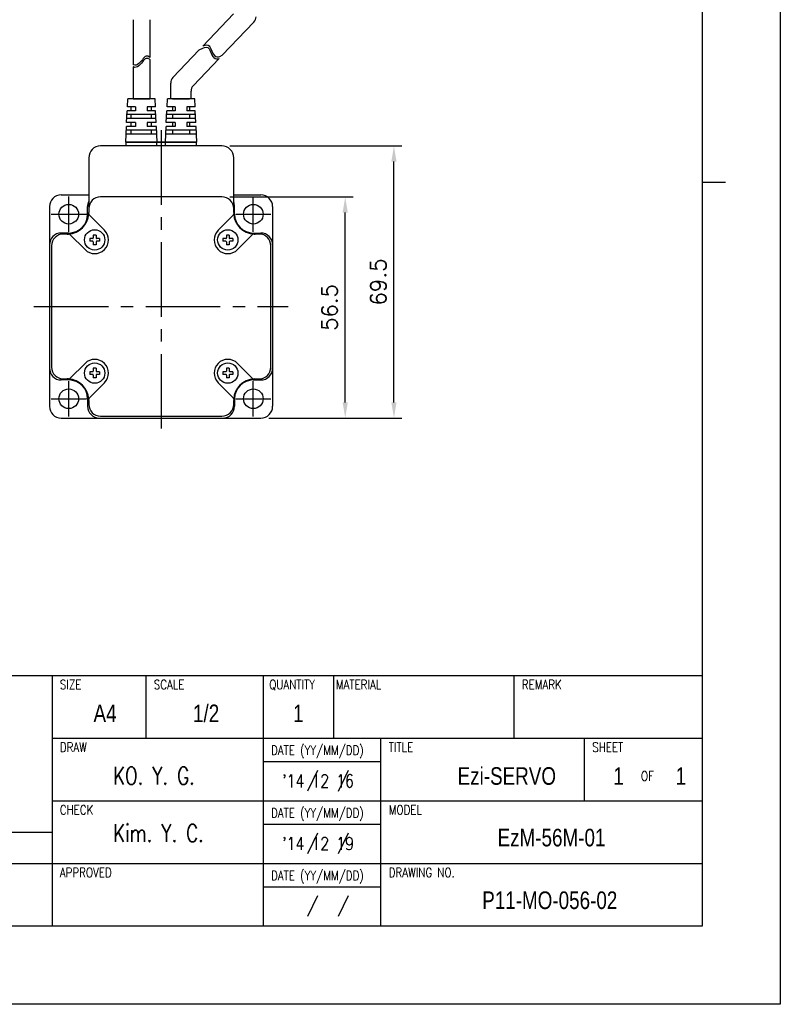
# Model space of a CAD drawing. Header units: millimetres. Extents: x 0 to 594, y 0 to 420.
# Tile 3 of 4: x 400 to 594, y 0 to 251. Entities that reach past the tile are written whole.
import ezdxf

# ---------------------------------------------------------------- set-up
doc = ezdxf.new("R2010")
doc.units = ezdxf.units.MM
doc.header["$PDSIZE"] = -1
doc.linetypes.add('CENTER2', pattern=[28.575, 19.05, -3.175, 3.175, -3.175])
doc.layers.add('DIM', color=3, linetype='Continuous')
doc.layers.add('SHEET', color=1, linetype='Continuous')
doc.layers.add('Visible (ISO)', color=7, linetype='Continuous', lineweight=50)
doc.styles.add('SHB', font='romans.shx', dxfattribs={"width": 0.75, "bigfont": 'whgtxt.shx'})
doc.styles.add('SHEET1', font='ROMANS.SHX', dxfattribs={"width": 0.8, "height": 3})
doc.styles.add('SHEET2', font='txt', dxfattribs={"width": 0.8, "height": 3})
doc.styles.get("Standard").update_dxf_attribs({"font": 'txt.shx', "bigfont": 'whgtxt.shx'})
doc.dimstyles.new('ISO-25', dxfattribs={"dimtxt": 2.5, "dimasz": 2.5, "dimexe": 1.25, "dimexo": 0.625, "dimtad": 1, "dimtxsty": 'Standard', "dimcen": 2.5, "dimadec": 0, "dimazin": 0, "dimtfac": 1, "dimtmove": 0, "dimatfit": 3, "dimfxl": 0, "dimarcsym": 0})

# ---------------------------------------------------------------- blocks, each defined once
blk = doc.blocks.new('*D17')
at = {"color": 8, "lineweight": -2}
for p, q in [((453.38, 206.24), (484.87, 206.24)), ((482.87, 153.74), (482.87, 202.24)), ((463.33, 149.74), (484.87, 149.74))]:
    blk.add_line(p, q, dxfattribs=at)
at = {"color": 8}
for points in [[(482.2, 202.24), (483.53, 202.24), (482.87, 206.24)], [(482.2, 153.74), (483.53, 153.74), (482.87, 149.74)]]:
    blk.add_solid(points, dxfattribs=at)
at = {"layer": 'Defpoints', "color": 0}
for p in [(451.38, 206.24), (482.87, 206.24), (461.33, 149.74)]:
    blk.add_point(p, dxfattribs=at)
at = {"color": 3, "insert": (478.87, 177.99), "char_height": 4, "attachment_point": 5, "rotation": 90}
blk.add_mtext('\\A1;56.5', dxfattribs=at)
blk = doc.blocks.new('*D18')
at = {"color": 8, "lineweight": -2}
for p, q in [((453.38, 219.24), (497.31, 219.24)), ((495.31, 153.74), (495.31, 215.24)), ((463.33, 149.74), (497.31, 149.74))]:
    blk.add_line(p, q, dxfattribs=at)
at = {"color": 8}
for points in [[(494.65, 215.24), (495.98, 215.24), (495.31, 219.24)], [(494.65, 153.74), (495.98, 153.74), (495.31, 149.74)]]:
    blk.add_solid(points, dxfattribs=at)
at = {"layer": 'Defpoints', "color": 0}
for p in [(451.38, 219.24), (495.31, 219.24), (461.33, 149.74)]:
    blk.add_point(p, dxfattribs=at)
at = {"color": 3, "insert": (491.31, 184.49), "char_height": 4, "attachment_point": 5, "rotation": 90}
blk.add_mtext('\\A1;69.5', dxfattribs=at)

msp = doc.modelspace()

# ---------------------------------------------------------------- linework, layer by layer
for p, q in [((428.6644, 251.5025), (428.6644, 240.0607)), ((432.9644, 251.5025), (432.9644, 241.8764)), ((454.3347, 252.9675), (446.533, 244.7692)), ((459.5347, 250.8887), (451.4665, 242.4103)), ((445.6026, 243.7914), (438.8488, 236.6943)), ((450.6557, 241.5583), (444.0488, 234.6155)), ((428.6644, 239.4862), (428.6644, 231.2419)), ((432.9644, 241.302), (432.9644, 231.2419)), ((438.2976, 231.2419), (438.2976, 235.3156)), ((443.4976, 231.2419), (443.4976, 233.2368)), ((427.2235, 229.2419), (427.3144, 231.2419)), ((429.3144, 229.2419), (427.2235, 229.2419)), ((429.3144, 229.2419), (427.2235, 229.2419)), ((434.3144, 231.2419), (427.3144, 231.2419)), ((428.2144, 228.2419), (428.2144, 229.2419)), ((432.9644, 231.2419), (428.6644, 231.2419)), ((429.3144, 229.2419), (429.3144, 228.2419)), ((430.7706, 231.2419), (432.9644, 231.2419)), ((434.4053, 229.2419), (432.3144, 229.2419)), ((432.3144, 229.2419), (432.3144, 228.2419)), ((433.4144, 228.2419), (433.4144, 229.2419)), ((434.4053, 229.2419), (434.3144, 231.2419)), ((437.3505, 229.2419), (437.4414, 231.2419)), ((439.4414, 229.2419), (437.3505, 229.2419)), ((439.4414, 229.2419), (437.3505, 229.2419)), ((444.4414, 231.2419), (437.4414, 231.2419)), ((443.4976, 231.2419), (438.2094, 231.2419)), ((443.0914, 231.2419), (438.7914, 231.2419)), ((438.7914, 229.2419), (438.7914, 228.2419)), ((439.4414, 229.2419), (439.4414, 228.2419)), ((440.8976, 231.2419), (443.0914, 231.2419)), ((444.5323, 229.2419), (442.4414, 229.2419)), ((442.4414, 229.2419), (442.4414, 228.2419)), ((443.0914, 229.2419), (443.0914, 228.2419)), ((444.5323, 229.2419), (444.4414, 231.2419)), ((427.0417, 225.2419), (427.178, 228.2419)), ((434.4962, 227.2419), (427.1326, 227.2419)), ((429.3144, 228.2419), (427.178, 228.2419)), ((429.3144, 228.2419), (427.178, 228.2419)), ((428.2144, 226.2419), (428.2144, 227.2419)), ((434.4508, 228.2419), (432.3144, 228.2419)), ((433.4144, 226.2419), (433.4144, 227.2419)), ((434.5871, 225.2419), (434.4508, 228.2419)), ((437.1687, 225.2419), (437.3051, 228.2419)), ((444.6232, 227.2419), (437.2596, 227.2419)), ((439.4414, 228.2419), (437.3051, 228.2419)), ((439.4414, 228.2419), (437.3051, 228.2419)), ((438.7914, 227.2419), (438.7914, 226.2419)), ((444.5778, 228.2419), (442.4414, 228.2419)), ((443.0914, 227.2419), (443.0914, 226.2419)), ((444.7141, 225.2419), (444.5778, 228.2419)), ((426.8144, 220.2419), (426.9962, 224.2419)), ((429.3144, 224.2419), (426.9962, 224.2419)), ((429.3144, 225.2419), (427.0417, 225.2419)), ((434.5417, 226.2419), (427.0871, 226.2419)), ((428.2144, 224.2419), (428.2144, 225.2419)), ((429.3144, 225.2419), (429.3144, 224.2419)), ((434.5871, 225.2419), (432.3144, 225.2419)), ((432.3144, 225.2419), (432.3144, 224.2419)), ((434.6326, 224.2419), (432.3144, 224.2419)), ((433.4144, 224.2419), (433.4144, 225.2419)), ((434.8144, 220.2419), (434.6326, 224.2419)), ((436.9414, 220.2419), (437.1232, 224.2419)), ((439.4414, 224.2419), (437.1232, 224.2419)), ((439.4414, 225.2419), (437.1687, 225.2419)), ((444.6687, 226.2419), (437.2141, 226.2419)), ((438.7914, 225.2419), (438.7914, 224.2419)), ((439.4414, 225.2419), (439.4414, 224.2419)), ((444.7141, 225.2419), (442.4414, 225.2419)), ((442.4414, 225.2419), (442.4414, 224.2419)), ((444.7596, 224.2419), (442.4414, 224.2419)), ((443.0914, 225.2419), (443.0914, 224.2419)), ((444.9414, 220.2419), (444.7596, 224.2419)), ((434.7235, 222.2419), (426.9053, 222.2419)), ((434.678, 223.2419), (426.9508, 223.2419)), ((428.2144, 222.2419), (428.2144, 223.2419)), ((433.4144, 222.2419), (433.4144, 223.2419)), ((444.8505, 222.2419), (437.0323, 222.2419)), ((444.8051, 223.2419), (437.0778, 223.2419)), ((438.7914, 223.2419), (438.7914, 222.2419)), ((443.0914, 223.2419), (443.0914, 222.2419)), ((410.328, 206.7419), (417.3779, 206.7419)), ((454.3779, 206.7419), (461.328, 206.7419)), ((407.328, 203.7419), (407.328, 152.7419)), ((417.058, 201.8119), (417.058, 203.7419)), ((454.598, 201.8119), (454.598, 203.7419)), ((464.328, 203.7419), (464.328, 152.7419)), ((412.258, 197.0119), (410.328, 197.0119)), ((459.398, 197.0119), (461.328, 197.0119)), ((412.258, 159.4719), (410.328, 159.4719)), ((459.398, 159.4719), (461.328, 159.4719)), ((417.058, 154.6719), (417.058, 152.7419)), ((454.598, 154.6719), (454.598, 152.7419)), ((410.328, 149.7419), (461.328, 149.7419))]:
    msp.add_line(p, q)
at = {"color": 0}
for p, q in [((445.6026, 243.7914), (446.4649, 244.2578)), ((446.4649, 244.2578), (446.9295, 244.4301)), ((446.533, 244.7692), (446.6135, 244.8127)), ((446.5531, 244.7903), (447.0782, 244.985)), ((446.9295, 244.4301), (447.3708, 244.496)), ((447.0782, 244.985), (447.5195, 245.0509)), ((447.3708, 244.496), (447.7492, 244.4181)), ((447.5195, 245.0509), (447.8979, 244.973)), ((447.7492, 244.4181), (447.9785, 244.2432)), ((447.8979, 244.973), (448.1272, 244.7981)), ((447.9785, 244.2432), (448.1636, 243.9844)), ((448.1272, 244.7981), (448.3123, 244.5393)), ((448.1636, 243.9844), (448.321, 243.6652)), ((448.3123, 244.5393), (448.4697, 244.2201)), ((448.4697, 244.2201), (448.6165, 243.8641)), ((431.2929, 241.5896), (431.0589, 241.2836)), ((431.5276, 241.8571), (431.2929, 241.5896)), ((431.7733, 242.0592), (431.5276, 241.8571)), ((431.7733, 241.4848), (431.5276, 241.2826)), ((432.04, 242.1688), (431.7733, 242.0592)), ((432.04, 241.5943), (431.7733, 241.4848)), ((432.4257, 242.1461), (432.04, 242.1688)), ((432.4257, 241.5716), (432.04, 241.5943)), ((432.8349, 241.9683), (432.4257, 242.1461)), ((432.8349, 241.3938), (432.4257, 241.5716)), ((432.9644, 241.8764), (432.8349, 241.9683)), ((448.321, 243.6652), (448.4679, 243.3092)), ((448.4679, 243.3092), (448.6217, 242.9395)), ((448.6165, 243.8641), (448.7704, 243.4945)), ((448.6217, 242.9395), (448.8294, 242.5173)), ((448.7704, 243.4945), (448.9781, 243.0722)), ((448.8294, 242.5173), (449.071, 242.134)), ((448.9781, 243.0722), (449.2197, 242.6889)), ((449.071, 242.134), (449.3468, 241.8149)), ((449.2197, 242.6889), (449.4955, 242.3698)), ((449.3468, 241.8149), (449.6584, 241.5849)), ((449.4955, 242.3698), (449.807, 242.1398)), ((449.6584, 241.5849), (450.0063, 241.4691)), ((449.807, 242.1398), (450.155, 242.024)), ((450.0063, 241.4691), (450.3344, 241.4741)), ((450.155, 242.024), (450.4831, 242.029)), ((450.3344, 241.4741), (450.6746, 241.5632)), ((450.4831, 242.029), (450.8233, 242.1181)), ((450.8233, 242.1181), (451.4665, 242.4103)), ((428.781, 239.9942), (428.6644, 240.0607)), ((428.781, 239.4197), (428.6644, 239.4862)), ((429.0966, 239.9044), (428.781, 239.9942)), ((429.0966, 239.33), (428.781, 239.4197)), ((429.4627, 239.9262), (429.0966, 239.9044)), ((429.4627, 239.3517), (429.0966, 239.33)), ((429.8231, 240.0678), (429.4627, 239.9262)), ((429.8231, 239.4933), (429.4627, 239.3517)), ((430.1721, 240.3046), (429.8231, 240.0678)), ((430.1721, 239.7301), (429.8231, 239.4933)), ((430.5047, 240.6123), (430.1721, 240.3046)), ((430.5047, 240.0378), (430.1721, 239.7301)), ((430.8146, 240.9664), (430.5047, 240.6123)), ((430.8146, 240.392), (430.5047, 240.0378)), ((431.0589, 241.2836), (430.8146, 240.9664)), ((431.0589, 240.7092), (430.8146, 240.392)), ((431.2929, 241.0151), (431.0589, 240.7092)), ((431.5276, 241.2826), (431.2929, 241.0151)), ((432.9644, 241.302), (432.8349, 241.3938))]:
    msp.add_line(p, q, dxfattribs=at)
at = {"lineweight": 35}
for p, q in [((428.6644, 231.2419), (430.7706, 231.2419)), ((438.7914, 231.2419), (440.8976, 231.2419))]:
    msp.add_line(p, q, dxfattribs=at)
at = {"color": 1, "linetype": 'CENTER2'}
for p, q in [((435.8779, 223.2419), (435.8779, 145.7419)), ((412.258, 197.3119), (412.258, 206.3119)), ((459.398, 197.3119), (459.398, 206.3119)), ((407.758, 201.8119), (416.758, 201.8119)), ((454.898, 201.8119), (463.898, 201.8119)), ((403.328, 178.2419), (468.328, 178.2419)), ((412.258, 150.1719), (412.258, 159.1719)), ((459.398, 150.1719), (459.398, 159.1719)), ((407.758, 154.6719), (416.758, 154.6719)), ((454.898, 154.6719), (463.898, 154.6719))]:
    msp.add_line(p, q, dxfattribs=at)
at = {"lineweight": 25}
for p, q in [((451.3779, 219.2419), (420.3779, 219.2419)), ((426.8779, 219.2419), (426.8779, 220.2419)), ((426.8779, 220.2419), (434.7509, 220.2419)), ((437.0049, 220.2419), (434.7509, 220.2419)), ((434.7509, 219.2419), (434.7509, 220.2419)), ((437.0049, 220.2419), (444.8779, 220.2419)), ((437.0049, 219.2419), (437.0049, 220.2419)), ((444.8779, 219.2419), (444.8779, 220.2419)), ((417.3779, 216.2419), (417.3779, 203.2419)), ((454.3779, 203.2419), (454.3779, 216.2419)), ((451.3779, 206.2419), (420.3779, 206.2419)), ((417.3779, 203.2419), (417.3779, 202.2419)), ((417.5151, 201.5545), (421.3528, 197.7167)), ((450.403, 197.7167), (454.2408, 201.5545)), ((454.3779, 202.2419), (454.3779, 203.2419)), ((411.8779, 196.7419), (410.8779, 196.7419)), ((416.403, 192.767), (412.5653, 196.6047)), ((459.1905, 196.6047), (455.3528, 192.767)), ((460.8779, 196.7419), (459.8779, 196.7419)), ((407.8779, 193.7419), (407.8779, 162.7419)), ((463.8779, 162.7419), (463.8779, 193.7419)), ((412.5653, 159.879), (416.403, 163.7167)), ((459.1905, 159.879), (455.3528, 163.7167)), ((410.8779, 159.7419), (411.8779, 159.7419)), ((421.3528, 158.767), (417.5151, 154.9293)), ((454.2408, 154.9293), (450.403, 158.767)), ((459.4481, 159.7419), (460.8779, 159.7419)), ((417.3779, 154.2419), (417.3779, 153.2419)), ((454.3779, 153.2419), (454.3779, 154.2419)), ((420.3779, 150.2419), (451.3779, 150.2419))]:
    msp.add_line(p, q, dxfattribs=at)
at = {"color": 4}
msp.add_line((574, 210), (580, 210), dxfattribs=at)
at = {"color": 7, "linetype": 'Continuous'}
for p, q in [((419.2279, 196.4919), (418.5279, 196.4919)), ((418.5279, 196.4919), (418.5279, 195.7419)), ((419.2279, 196.4919), (419.2279, 195.7419)), ((453.2279, 196.4919), (452.5279, 196.4919)), ((452.5279, 196.4919), (452.5279, 195.7419)), ((453.2279, 196.4919), (453.2279, 195.7419)), ((417.6279, 195.5919), (417.6279, 194.8919)), ((418.3779, 195.5919), (417.6279, 195.5919)), ((418.3779, 194.8919), (417.6279, 194.8919)), ((418.5279, 194.7419), (418.5279, 193.9919)), ((419.2279, 193.9919), (418.5279, 193.9919)), ((419.2279, 194.7419), (419.2279, 193.9919)), ((420.1279, 195.5919), (419.3779, 195.5919)), ((420.1279, 194.8919), (419.3779, 194.8919)), ((420.1279, 195.5919), (420.1279, 194.8919)), ((451.6279, 195.5919), (451.6279, 194.8919)), ((452.3779, 195.5919), (451.6279, 195.5919)), ((452.3779, 194.8919), (451.6279, 194.8919)), ((452.5279, 194.7419), (452.5279, 193.9919)), ((453.2279, 193.9919), (452.5279, 193.9919)), ((453.2279, 194.7419), (453.2279, 193.9919)), ((454.1279, 195.5919), (453.3779, 195.5919)), ((454.1279, 194.8919), (453.3779, 194.8919)), ((454.1279, 195.5919), (454.1279, 194.8919)), ((417.6279, 161.5919), (417.6279, 160.8919)), ((418.3779, 161.5919), (417.6279, 161.5919)), ((419.2279, 162.4919), (418.5279, 162.4919)), ((418.5279, 162.4919), (418.5279, 161.7419)), ((419.2279, 162.4919), (419.2279, 161.7419)), ((420.1279, 161.5919), (419.3779, 161.5919)), ((420.1279, 161.5919), (420.1279, 160.8919)), ((451.6279, 161.5919), (451.6279, 160.8919)), ((452.3779, 161.5919), (451.6279, 161.5919)), ((453.2279, 162.4919), (452.5279, 162.4919)), ((452.5279, 162.4919), (452.5279, 161.7419)), ((453.2279, 162.4919), (453.2279, 161.7419)), ((454.1279, 161.5919), (453.3779, 161.5919)), ((454.1279, 161.5919), (454.1279, 160.8919)), ((418.3779, 160.8919), (417.6279, 160.8919)), ((418.5279, 160.7419), (418.5279, 159.9919)), ((419.2279, 159.9919), (418.5279, 159.9919)), ((419.2279, 160.7419), (419.2279, 159.9919)), ((420.1279, 160.8919), (419.3779, 160.8919)), ((452.3779, 160.8919), (451.6279, 160.8919)), ((452.5279, 160.7419), (452.5279, 159.9919)), ((453.2279, 159.9919), (452.5279, 159.9919)), ((453.2279, 160.7419), (453.2279, 159.9919)), ((454.1279, 160.8919), (453.3779, 160.8919))]:
    msp.add_line(p, q, dxfattribs=at)
at = {"color": 6}
msp.add_lwpolyline([(0, 420), (594, 420), (594, 0), (0, 0)], close=True, dxfattribs=at)
at = {"color": 4}
msp.add_lwpolyline([(20, 400), (574, 400), (574, 20), (20, 20)], close=True, dxfattribs=at)
for centre, radius in [((412.258, 201.8119), 2.5), ((459.398, 201.8119), 2.5), ((418.8779, 195.2419), 2.6), ((452.8779, 195.2419), 2.6), ((418.8779, 161.2419), 2.6), ((452.8779, 161.2419), 2.6), ((412.258, 154.6719), 2.5), ((459.398, 154.6719), 2.5)]:
    msp.add_circle(centre, radius)
for centre, radius, start, end in [((458.0859, 252.2674), 2, 316.419966, 360), ((440.2976, 235.3156), 2, 136.419966, 180), ((445.4976, 233.2368), 2, 136.419966, 180), ((410.328, 203.7419), 3, 90, 180), ((461.328, 203.7419), 3, 0, 90), ((420.058, 203.7419), 3, 153.298448, 180), ((451.598, 203.7419), 3, 0, 22.082914), ((412.258, 201.8119), 4.8, 270, 0), ((459.398, 201.8119), 4.8, 180, 270), ((410.328, 194.0119), 3, 90, 180), ((461.328, 194.0119), 3, 0, 90), ((410.328, 162.4719), 3, 180, 270), ((461.328, 162.4719), 3, 270, 360), ((412.258, 154.6719), 4.8, 0, 90), ((459.398, 154.6719), 4.8, 90, 180), ((410.328, 152.7419), 3, 180, 270), ((420.058, 152.7419), 3, 180, 270), ((451.598, 152.7419), 3, 270, 360), ((461.328, 152.7419), 3, 270, 0)]:
    msp.add_arc(centre, radius, start, end)
at = {"lineweight": 25}
for centre, radius, start, end in [((420.3779, 216.2419), 3, 90, 180), ((451.3779, 216.2419), 3, 0, 90), ((420.3779, 203.2419), 3, 90, 180), ((451.3779, 203.2419), 3, 0, 90), ((411.8779, 202.2419), 5.5, 273.189685, 356.810315), ((417.8686, 201.908), 0.5, 176.810315, 225), ((411.8779, 202.2419), 5.5, 356.810315, 0), ((453.8872, 201.908), 0.5, 315, 3.189685), ((459.8779, 202.2419), 5.5, 180, 183.189685), ((459.8779, 202.2419), 5.5, 183.189685, 266.810315), ((410.8779, 193.7419), 3, 90, 180), ((411.8779, 202.2419), 5.5, 270, 273.189685), ((412.2118, 196.2512), 0.5, 45, 93.189685), ((418.8779, 195.2419), 3.5, 225, 45), ((452.8779, 195.2419), 3.5, 135, 315), ((459.5441, 196.2512), 0.5, 86.810315, 135), ((459.8779, 202.2419), 5.5, 266.810315, 270), ((460.8779, 193.7419), 3, 0, 90), ((418.8779, 161.2419), 3.5, 315, 135), ((452.8779, 161.2419), 3.5, 45, 225), ((410.8779, 162.7419), 3, 180, 270), ((460.8779, 162.7419), 3, 270, 0), ((411.8779, 154.2419), 5.5, 86.810315, 90), ((412.2118, 160.2326), 0.5, 266.810315, 315), ((411.8779, 154.2419), 5.5, 3.189685, 86.810315), ((459.8779, 154.2419), 5.5, 93.189685, 176.810315), ((459.5441, 160.2326), 0.5, 225, 273.189685), ((417.8686, 154.5757), 0.5, 135, 183.189685), ((411.8779, 154.2419), 5.5, 0, 3.189685), ((453.8872, 154.5757), 0.5, 356.810315, 45), ((459.8779, 154.2419), 5.5, 176.810315, 180), ((420.3779, 153.2419), 3, 180, 270), ((451.3779, 153.2419), 3, 270, 0)]:
    msp.add_arc(centre, radius, start, end, dxfattribs=at)
at = {"color": 7, "linetype": 'Continuous'}
for centre, start, end in [((418.3779, 195.7419), 269.999999, 0.000009), ((418.3779, 194.7419), 359.999995, 89.999997), ((419.3779, 195.7419), 180, 270.000003), ((419.3779, 194.7419), 89.999997, 180), ((452.3779, 195.7419), 269.999999, 0.000009), ((452.3779, 194.7419), 359.999995, 89.999997), ((453.3779, 195.7419), 180, 270.000003), ((453.3779, 194.7419), 89.999997, 180), ((418.3779, 161.7419), 269.999999, 0.000009), ((419.3779, 161.7419), 180, 270.000003), ((452.3779, 161.7419), 269.999999, 0.000009), ((453.3779, 161.7419), 180, 270.000003), ((418.3779, 160.7419), 359.999995, 89.999997), ((419.3779, 160.7419), 89.999997, 180), ((452.3779, 160.7419), 359.999995, 89.999997), ((453.3779, 160.7419), 89.999997, 180)]:
    msp.add_arc(centre, 0.15, start, end, dxfattribs=at)
at = {"layer": 'SHEET', "color": 7}
for p, q in [((318, 84), (574, 84)), ((408, 84), (408, 20)), ((318, 44), (408, 44))]:
    msp.add_line(p, q, dxfattribs=at)
at = {"layer": 'SHEET'}
for p, q in [((432, 68), (432, 84)), ((462, 20), (462, 84)), ((480, 68), (480, 84)), ((526, 68), (526, 84)), ((408, 68), (574, 68)), ((492, 20), (492, 68)), ((544, 52), (544, 68)), ((462, 62), (492, 62)), ((475.7601, 59.723), (473.2579, 54.4078)), ((483.5984, 59.7148), (481.0961, 54.3996)), ((408, 52), (574, 52)), ((462, 46), (492, 46)), ((475.7601, 43.723), (473.2579, 38.4078)), ((483.5984, 43.7148), (481.0961, 38.3996)), ((318, 36), (574, 36)), ((462, 30), (492, 30)), ((475.7601, 27.723), (473.2579, 22.4078)), ((483.5984, 27.7148), (481.0961, 22.3996))]:
    msp.add_line(p, q, dxfattribs=at)
at = {"layer": 'Visible (ISO)', "lineweight": 35}
for p, q in [((426.8779, 220.2419), (434.7509, 220.2419)), ((426.8779, 220.2419), (434.7509, 220.2419)), ((437.0049, 220.2419), (434.7509, 220.2419)), ((437.0049, 220.2419), (444.8779, 220.2419)), ((437.0049, 220.2419), (444.8779, 220.2419))]:
    msp.add_line(p, q, dxfattribs=at)

# ---------------------------------------------------------------- texts
at = {"layer": 'DIM', "color": 3, "style": 'SHB', "width": 0.75}
for s, p in [('KO. Y. G.', (423.6103, 56.1279)), ('Kim. Y. C.', (423.6103, 41.4726))]:
    msp.add_text(s, height=4.5, dxfattribs=at).set_placement(p)
at = {"layer": 'SHEET', "style": 'SHEET1', "width": 0.8}
for s, p in [('SIZE', (409.9793, 80.4604)), ('SCALE', (433.9793, 80.4604)), ('QUANTITY', (463.4591, 80.4604)), ('MATERIAL', (480.4793, 80.4604)), ('REMARK', (527.9793, 80.4604)), ('DRAW', (409.9793, 64.4604)), ('DATE (YY/MM/DD)', (463.9277, 63.6818)), ('TITLE', (493.9793, 64.4604)), ('SHEET', (545.9793, 64.4604)), ('OF', (558.4154, 57.1091)), ('CHECK', (409.9793, 48.4604)), ('DATE (YY/MM/DD)', (463.9277, 47.6818)), ('MODEL', (493.9793, 48.4604)), ('APPROVED', (409.9793, 32.4604)), ('DATE (YY/MM/DD)', (463.9277, 31.6818)), ('DRAWING NO.', (493.9793, 32.4604))]:
    msp.add_text(s, height=2.4, dxfattribs=at).set_placement(p)
at = {"layer": 'SHEET', "color": 7, "style": 'SHEET2', "width": 0.8}
for s, p in [('A4', (418.5726, 72.0681)), ('1/2', (443.9918, 72.0681)), ('1', (469.5531, 72.0681)), ('Ezi-SERVO', (511.5676, 56.0681)), ('1', (551.3623, 56.0681)), ('1', (567.2783, 56.0681)), ('EzM-56M-01', (521.7787, 40.3335)), ('P11-MO-056-02', (517.8554, 24.3335))]:
    msp.add_text(s, height=4.5, dxfattribs=at).set_placement(p)
at = {"layer": 'SHEET', "color": 3, "style": 'SHEET1', "width": 0.8}
for s, p in [("'14 12 16", (466.7638, 55.4207)), ("'14 12 19", (466.7638, 39.4207))]:
    msp.add_text(s, height=3.3, dxfattribs=at).set_placement(p)

# ---------------------------------------------------------------- dimensions: what is measured, and where the dimension line sits
for base, p2, picture, middle in [((495.313, 219.2419), (451.3779, 219.2419), '*D18', (491.313, 184.4919)), ((482.8671, 206.2419), (451.3779, 206.2419), '*D17', (478.8671, 177.9919))]:
    dim = msp.add_linear_dim(base=base, p1=(461.328, 149.7419), p2=p2, angle=90, dimstyle='ISO-25', override={"dimscale": 2, "dimtxt": 2, "dimasz": 2, "dimexe": 1, "dimexo": 1, "dimgap": 1, "dimdec": 3, "dimzin": 9, "dimdsep": 46, "dimcen": 0, "dimclrd": 8, "dimclre": 8, "dimclrt": 3, "dimadec": 3, "dimazin": 2, "dimtol": 0, "dimlim": 0, "dimtp": 1, "dimtm": 1, "dimtdec": 3, "dimfxl": 0.6, "dimtolj": 1, "dimtzin": 9, "dimarcsym": 1})
    dim.commit()
    dim.dimension.update_dxf_attribs({"geometry": picture, "text_midpoint": middle})

doc.saveas('drawing.dxf')
